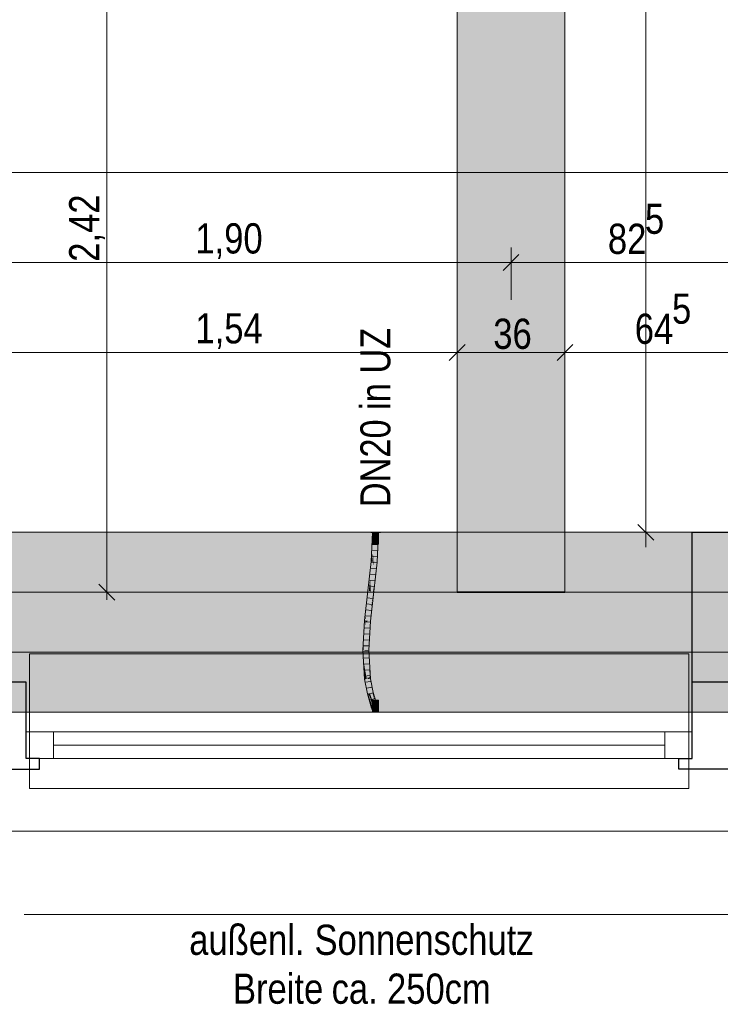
# Model space of a CAD drawing. Extents: x -720 to 300, y 62 to 1107.
# Tile 36 of 117: x -50 to -3, y 189 to 255. Entities that reach past the tile are written whole.
import ezdxf
from ezdxf.lldxf.tags import DXFTag

# ---------------------------------------------------------------- set-up
doc = ezdxf.new("R2010")
doc.units = 0
doc.layers.get('0').update_dxf_attribs({"lineweight": 35})
for name, color, linetype, lineweight, true_color in [('00_Beschriftung UZ', 3, 'Continuous', 13, 0x00ff00), ('30 -33 Aussenwände- 7 Fassade_ Elemente', 7, 'Continuous', 9, 0x00aacc), ('30 -35 Decken- 1 Konstruktion-Träger- Stahlbeton', 7, 'grob-A06G9FGE8I', 13, 0x33aa00), ('70 -72 Beschriftung- 1 Beschriftung allgemein', 7, 'Continuous', 9, 0xff6633), ('70 -76 Bemaßung- 2 Allgemein', 9, 'Continuous', 5, 0x808080), ('E_Leerrohr 20', 7, 'Continuous', 13, 0xcc0099), ('E_Leerrohr 20-Shading', 7, 'Continuous', 13, 0xcc0099)]:
    doc.layers.add(name, color=color, linetype=linetype, lineweight=lineweight, true_color=true_color)
doc.layers.add('70 -71 Achsen- 1 Gebäudeachsen', color=7, linetype='STRICHPUNKT2-A06G9FGD8I', lineweight=18)
doc.layers.add('Detailelementbeschriftung', color=7, linetype='Continuous', lineweight=9)
doc.layers.add('iwb_Schraffur_Unterzug', color=7, linetype='Continuous', lineweight=5, true_color=0xffffcc, plot=False)
doc.styles.get("Standard").update_dxf_attribs({"font": 'ARIALN.TTF'})
tags = doc.linetypes.add('grob-A06G9FGE8I', pattern=[14, 3, -8, 3]).pattern_tags.tags
tags[8:9] = [DXFTag(74, 4), DXFTag(75, 0), DXFTag(340, '0'), DXFTag(46, 0.0), DXFTag(50, 0.0), DXFTag(44, 0.0), DXFTag(45, 0.0)]
tags[6:7] = [DXFTag(74, 4), DXFTag(75, 0), DXFTag(340, '0'), DXFTag(46, 0.0), DXFTag(50, 0.0), DXFTag(44, 0.0), DXFTag(45, 0.0)]
tags[4:5] = [DXFTag(74, 4), DXFTag(75, 0), DXFTag(340, '0'), DXFTag(46, 0.0), DXFTag(50, 0.0), DXFTag(44, 0.0), DXFTag(45, 0.0)]
tags = doc.linetypes.add('STRICHPUNKT2', pattern=[12.7, 6.35, -3.175, 0, -3.175]).pattern_tags.tags
tags[10:11] = [DXFTag(74, 4), DXFTag(75, 0), DXFTag(340, '0'), DXFTag(46, 0.0), DXFTag(50, 0.0), DXFTag(44, 0.0), DXFTag(45, 0.0)]
tags[8:9] = [DXFTag(74, 4), DXFTag(75, 0), DXFTag(340, '0'), DXFTag(46, 0.0), DXFTag(50, 0.0), DXFTag(44, 0.0), DXFTag(45, 0.0)]
tags[6:7] = [DXFTag(74, 4), DXFTag(75, 0), DXFTag(340, '0'), DXFTag(46, 0.0), DXFTag(50, 0.0), DXFTag(44, 0.0), DXFTag(45, 0.0)]
tags[4:5] = [DXFTag(74, 4), DXFTag(75, 0), DXFTag(340, '0'), DXFTag(46, 0.0), DXFTag(50, 0.0), DXFTag(44, 0.0), DXFTag(45, 0.0)]
tags = doc.linetypes.add('STRICHPUNKT2-A06G9FGD8I', pattern=[12.7, 6.35, -3.175, 0, -3.175]).pattern_tags.tags
tags[10:11] = [DXFTag(74, 4), DXFTag(75, 0), DXFTag(340, '0'), DXFTag(46, 0.0), DXFTag(50, 0.0), DXFTag(44, 0.0), DXFTag(45, 0.0)]
tags[8:9] = [DXFTag(74, 4), DXFTag(75, 0), DXFTag(340, '0'), DXFTag(46, 0.0), DXFTag(50, 0.0), DXFTag(44, 0.0), DXFTag(45, 0.0)]
tags[6:7] = [DXFTag(74, 4), DXFTag(75, 0), DXFTag(340, '0'), DXFTag(46, 0.0), DXFTag(50, 0.0), DXFTag(44, 0.0), DXFTag(45, 0.0)]
tags[4:5] = [DXFTag(74, 4), DXFTag(75, 0), DXFTag(340, '0'), DXFTag(46, 0.0), DXFTag(50, 0.0), DXFTag(44, 0.0), DXFTag(45, 0.0)]

# ---------------------------------------------------------------- blocks, each defined once
blk = doc.blocks.new('Shading-A06G9FDX8I', base_point=(-26.323, 209.026))
at = {"layer": 'E_Leerrohr 20-Shading', "color": 213, "true_color": 0xd67fc0}
for points in [[(-26.399, 209.537), (-26.541, 209.647), (-26.541, 208.859)], [(-26.399, 209.537), (-26.402, 209.568), (-26.541, 209.647), (-26.421, 209.647)], [(-26.541, 208.859), (-26.354, 209.095), (-26.399, 209.537)], [(-26.402, 209.568), (-26.41, 209.647), (-26.421, 209.647)], [(-26.395, 209.558), (-26.402, 209.647), (-26.399, 209.537), (-26.41, 209.647)], [(-26.392, 209.647), (-26.402, 209.647), (-26.388, 209.59), (-26.395, 209.558)], [(-26.354, 209.095), (-26.395, 209.558), (-26.399, 209.537)], [(-26.353, 209.08), (-26.388, 209.59), (-26.395, 209.558)], [(-26.388, 209.59), (-26.376, 209.647), (-26.392, 209.647)], [(-26.376, 209.647), (-26.388, 209.59), (-26.344, 208.967)], [(-26.348, 209.022), (-26.388, 209.59), (-26.353, 209.08)], [(-26.342, 208.912), (-26.354, 209.647), (-26.376, 209.647)], [(-26.341, 208.859), (-26.341, 209.647), (-26.354, 209.647)], [(-26.309, 209.647), (-26.341, 209.647), (-26.341, 208.859)], [(-26.257, 209.647), (-26.309, 209.647), (-26.339, 208.913)], [(-26.323, 209.026), (-26.257, 209.647), (-26.332, 208.969)], [(-26.257, 209.647), (-26.323, 209.026), (-26.221, 209.647)], [(-26.221, 209.647), (-26.322, 209.03), (-26.198, 209.647)], [(-26.197, 209.647), (-26.198, 209.647), (-26.281, 209.22), (-26.306, 209.111)], [(-26.183, 209.647), (-26.197, 209.647), (-26.281, 209.22)], [(-26.199, 209.457), (-26.207, 209.54), (-26.248, 209.298), (-26.256, 209.327)], [(-26.183, 209.647), (-26.207, 209.54), (-26.141, 209.647), (-26.199, 209.457)], [(-26.141, 209.647), (-26.199, 209.457), (-26.198, 209.45)], [(-26.141, 209.647), (-26.198, 209.45), (-26.141, 208.859)], [(-26.541, 208.859), (-26.342, 208.912), (-26.354, 209.095), (-26.353, 209.08)], [(-26.342, 208.912), (-26.541, 208.859), (-26.341, 208.859)], [(-26.344, 208.967), (-26.348, 209.022), (-26.342, 208.912), (-26.353, 209.08)], [(-26.141, 208.859), (-26.323, 209.026), (-26.341, 208.859)], [(-26.339, 208.913), (-26.341, 208.859), (-26.332, 208.969), (-26.323, 209.026)], [(-26.276, 209.207), (-26.306, 209.111), (-26.273, 209.201), (-26.323, 209.026)], [(-26.273, 209.201), (-26.323, 209.026), (-26.272, 209.2)], [(-26.194, 209.065), (-26.224, 209.121), (-26.323, 209.026), (-26.272, 209.2)], [(-26.323, 209.026), (-26.306, 209.111), (-26.322, 209.03)], [(-26.194, 209.065), (-26.323, 209.026), (-26.167, 209.003)], [(-26.323, 209.026), (-26.141, 208.859), (-26.167, 209.003), (-26.148, 208.934)], [(-26.282, 209.216), (-26.306, 209.111), (-26.276, 209.207)], [(-26.274, 209.214), (-26.28, 209.225), (-26.276, 209.207), (-26.282, 209.216)], [(-26.267, 209.238), (-26.273, 209.253), (-26.274, 209.214), (-26.28, 209.225)], [(-26.271, 209.208), (-26.274, 209.214), (-26.273, 209.201), (-26.276, 209.207)], [(-26.267, 209.238), (-26.274, 209.214), (-26.264, 209.231), (-26.271, 209.208)], [(-26.248, 209.298), (-26.256, 209.327), (-26.267, 209.238), (-26.273, 209.253)], [(-26.27, 209.207), (-26.271, 209.208), (-26.272, 209.2), (-26.273, 209.201)], [(-26.224, 209.121), (-26.27, 209.207), (-26.272, 209.2)], [(-26.263, 209.229), (-26.264, 209.231), (-26.27, 209.207), (-26.271, 209.208)], [(-26.263, 209.229), (-26.27, 209.207), (-26.194, 209.065)], [(-26.264, 209.231), (-26.247, 209.292), (-26.267, 209.238), (-26.248, 209.298)], [(-26.246, 209.288), (-26.247, 209.292), (-26.263, 209.229), (-26.264, 209.231)], [(-26.167, 209.003), (-26.246, 209.288), (-26.263, 209.229)], [(-26.247, 209.292), (-26.199, 209.457), (-26.248, 209.298)], [(-26.198, 209.45), (-26.199, 209.457), (-26.246, 209.288), (-26.247, 209.292)], [(-26.148, 208.934), (-26.198, 209.45), (-26.246, 209.288)], [(-26.148, 208.934), (-26.198, 209.45), (-26.148, 208.934)], [(-26.141, 208.859), (-26.148, 208.934), (-26.141, 208.859), (-26.148, 208.934)], [(-26.449, 208.859), (-26.671, 208.859), (-26.448, 208.847), (-26.671, 208.847)], [(-26.433, 208.847), (-26.433, 208.859), (-26.448, 208.847), (-26.449, 208.859)], [(-26.341, 208.847), (-26.341, 208.859), (-26.433, 208.847), (-26.433, 208.859)], [(-26.119, 208.859), (-26.341, 208.859), (-26.119, 208.847), (-26.341, 208.847)], [(-26.011, 208.847), (-26.011, 208.859), (-26.119, 208.847), (-26.119, 208.859)]]:
    blk.add_solid(points, dxfattribs=at)
blk = doc.blocks.new('Shading-A06G9FDZ8I', base_point=(-26.344, 208.912))
at = {"layer": 'E_Leerrohr 20-Shading', "color": 223, "true_color": 0xc57fb4}
for points in [[(-26.605, 219.033), (-26.546, 220.739), (-26.617, 218.894), (-26.639, 218.896)], [(-26.571, 219.431), (-26.546, 220.739), (-26.605, 219.033)], [(-26.546, 220.739), (-26.571, 219.431), (-26.482, 220.835), (-26.529, 219.907)], [(-26.546, 220.739), (-26.482, 220.835), (-26.541, 220.835)], [(-26.241, 218.863), (-26.141, 220.835), (-26.299, 218.868), (-26.282, 219.201)], [(-26.141, 220.835), (-26.199, 220.835), (-26.282, 219.201)], [(-26.61, 218.894), (-26.581, 218.891), (-26.605, 219.033), (-26.571, 219.431)], [(-26.571, 219.431), (-26.581, 218.891), (-26.529, 219.907)], [(-26.61, 218.894), (-26.605, 219.033), (-26.617, 218.894)], [(-27.18, 212.713), (-27.119, 212.115), (-27.197, 212.988), (-27.116, 212.099)], [(-27.093, 211.967), (-27.18, 212.988), (-27.116, 212.099), (-27.197, 212.988)], [(-27.071, 211.845), (-27.18, 212.988), (-27.093, 211.967)], [(-27.066, 211.789), (-27.121, 212.705), (-27.18, 212.988), (-27.146, 212.988)], [(-27.121, 212.705), (-27.138, 212.988), (-27.146, 212.988)], [(-26.854, 212.96), (-26.797, 212.988), (-26.855, 212.988)], [(-26.855, 212.988), (-26.855, 212.988), (-26.854, 212.96)], [(-26.854, 212.96), (-26.764, 211.989), (-26.797, 212.988), (-26.783, 212.759)], [(-26.764, 211.989), (-26.854, 212.96), (-26.745, 211.166)], [(-27.18, 212.713), (-27.154, 212.285), (-27.113, 212.056)], [(-27.154, 212.285), (-27.107, 211.993), (-27.113, 212.056)], [(-27.107, 211.993), (-27.154, 212.285), (-27.064, 211.529), (-27.128, 211.847)], [(-26.783, 212.759), (-26.764, 211.989), (-26.728, 211.851), (-26.724, 211.549)], [(-27.064, 211.529), (-27.128, 211.847), (-27.025, 211.099), (-27.082, 211.091)], [(-27.119, 212.115), (-27.107, 211.993), (-27.116, 212.099)], [(-27.036, 211.308), (-27.093, 211.967), (-27.107, 211.993), (-27.116, 212.099)], [(-27.053, 211.474), (-27.107, 211.993), (-27.064, 211.529)], [(-27.066, 211.789), (-27.071, 211.845), (-27.036, 211.308), (-27.093, 211.967)], [(-27.024, 211.1), (-27.036, 211.308), (-27.064, 211.529), (-27.053, 211.474)], [(-27.024, 211.1), (-27.064, 211.529), (-27.025, 211.099)], [(-26.764, 211.989), (-26.75, 211.397), (-26.724, 211.549), (-26.743, 211.193)], [(-26.724, 211.549), (-26.743, 211.193), (-26.718, 211.077), (-26.739, 211.075)], [(-26.728, 211.851), (-26.724, 211.549), (-26.699, 211.378), (-26.699, 211.274)], [(-26.724, 211.549), (-26.718, 211.077), (-26.699, 211.274), (-26.698, 211.079)], [(-27.082, 211.091), (-27.079, 211.04), (-27.025, 211.099), (-27.021, 211.046)], [(-27.021, 211.046), (-27.079, 211.04), (-26.837, 210.077), (-26.894, 210.063)], [(-27.021, 211.046), (-27.024, 211.1), (-27.025, 211.099)], [(-26.75, 211.397), (-26.745, 211.166), (-26.743, 211.193)], [(-26.743, 211.193), (-26.745, 211.166), (-26.739, 211.075)], [(-26.562, 210.145), (-26.552, 210.147), (-26.718, 211.077), (-26.698, 211.079)], [(-26.699, 211.378), (-26.699, 211.274), (-26.687, 211.185), (-26.691, 211.185)], [(-26.699, 211.274), (-26.698, 211.183), (-26.691, 211.185)], [(-26.698, 211.183), (-26.698, 211.079), (-26.691, 211.185), (-26.681, 211.081)], [(-26.552, 210.147), (-26.505, 210.158), (-26.698, 211.079), (-26.681, 211.081)], [(-26.691, 211.185), (-26.681, 211.081), (-26.687, 211.185)], [(-26.752, 209.795), (-26.837, 210.077), (-26.806, 209.772), (-26.894, 210.063)], [(-26.553, 209.132), (-26.752, 209.795), (-26.609, 209.115), (-26.806, 209.772)], [(-26.412, 209.663), (-26.552, 210.147), (-26.399, 209.603), (-26.562, 210.145)], [(-26.515, 210.156), (-26.552, 210.147), (-26.412, 209.663)], [(-26.284, 209.219), (-26.226, 209.231), (-26.515, 210.156), (-26.505, 210.158)], [(-26.284, 209.219), (-26.515, 210.156), (-26.412, 209.663)], [(-26.284, 209.219), (-26.412, 209.663), (-26.399, 209.603)], [(-26.553, 209.132), (-26.609, 209.115), (-26.541, 209.099), (-26.597, 209.079)], [(-26.485, 208.897), (-26.543, 208.89), (-26.482, 208.859), (-26.541, 208.859)], [(-26.226, 209.231), (-26.284, 209.219), (-26.282, 209.214)], [(-26.226, 209.231), (-26.282, 209.214), (-26.22, 209.215), (-26.275, 209.195)], [(-26.145, 208.934), (-26.203, 208.928), (-26.141, 208.859), (-26.199, 208.859)]]:
    blk.add_solid(points, dxfattribs=at)
at = {"layer": 'E_Leerrohr 20-Shading', "color": 231, "true_color": 0xe17fc9}
for points in [[(-26.44, 218.88), (-26.341, 220.835), (-26.529, 219.907), (-26.482, 220.835)], [(-26.199, 220.835), (-26.341, 220.835), (-26.299, 218.868), (-26.44, 218.88)], [(-26.493, 218.884), (-26.513, 219.44), (-26.581, 218.891)], [(-26.44, 218.88), (-26.529, 219.907), (-26.493, 218.884)], [(-26.712, 217.718), (-26.493, 218.884), (-26.581, 218.891)], [(-26.712, 217.718), (-26.66, 216.911), (-26.493, 218.884), (-26.471, 218.605)], [(-26.299, 218.868), (-26.44, 218.88), (-26.52, 216.895), (-26.66, 216.911)], [(-26.471, 218.605), (-26.44, 218.88), (-26.493, 218.884)], [(-26.712, 217.718), (-26.801, 216.927), (-26.734, 216.92)], [(-26.66, 216.911), (-26.712, 217.718), (-26.734, 216.92)], [(-27, 214.953), (-26.885, 214.943), (-26.992, 215.248), (-26.801, 216.927)], [(-26.801, 216.927), (-26.885, 214.943), (-26.734, 216.92), (-26.742, 216.604)], [(-26.758, 216.057), (-26.66, 216.911), (-26.734, 216.92)], [(-26.616, 216.052), (-26.52, 216.895), (-26.758, 216.057), (-26.66, 216.911)], [(-26.885, 214.943), (-26.758, 216.057), (-26.742, 216.604)], [(-26.744, 214.931), (-26.616, 216.052), (-26.885, 214.943), (-26.758, 216.057)], [(-27.065, 214.27), (-26.997, 212.988), (-27.025, 214.955), (-27, 214.953)], [(-27.025, 214.955), (-27, 214.953), (-26.992, 215.248)], [(-27, 214.953), (-27, 214.876), (-26.885, 214.943), (-26.889, 214.867)], [(-27, 214.876), (-26.997, 212.988), (-26.889, 214.867)], [(-26.744, 214.931), (-26.885, 214.943), (-26.855, 212.988), (-26.997, 212.988)], [(-27.065, 214.27), (-27.138, 212.988), (-26.999, 212.988)], [(-26.997, 212.988), (-27.065, 214.27), (-26.999, 212.988)], [(-26.939, 211.501), (-27.138, 212.988), (-27.121, 212.705)], [(-27.138, 212.988), (-26.994, 212.943), (-26.999, 212.988)], [(-27.138, 212.988), (-26.939, 211.501), (-26.994, 212.943), (-26.885, 211.144)], [(-26.994, 212.943), (-26.997, 212.988), (-26.999, 212.988)], [(-26.854, 212.96), (-26.855, 212.988), (-26.994, 212.943), (-26.997, 212.988)], [(-26.745, 211.166), (-26.854, 212.96), (-26.885, 211.144), (-26.994, 212.943)], [(-27.121, 212.705), (-26.88, 211.06), (-26.939, 211.501)], [(-27.121, 212.705), (-27.066, 211.789), (-26.88, 211.06), (-26.933, 211.055)], [(-26.933, 211.055), (-27.066, 211.789), (-26.983, 211.05), (-27.036, 211.308)], [(-26.983, 211.05), (-27.036, 211.308), (-27.009, 211.047), (-27.024, 211.1)], [(-27.024, 211.1), (-27.021, 211.046), (-27.009, 211.047)], [(-27.009, 211.047), (-27.021, 211.046), (-26.763, 210.095), (-26.837, 210.077)], [(-26.725, 210.105), (-26.983, 211.05), (-26.763, 210.095), (-27.009, 211.047)], [(-26.7, 210.111), (-26.933, 211.055), (-26.725, 210.105), (-26.983, 211.05)], [(-26.916, 211.35), (-26.939, 211.501), (-26.88, 211.06)], [(-26.699, 210.111), (-26.88, 211.06), (-26.7, 210.111), (-26.933, 211.055)], [(-26.885, 211.144), (-26.916, 211.35), (-26.88, 211.06)], [(-26.88, 211.06), (-26.739, 211.075), (-26.885, 211.144), (-26.745, 211.166)], [(-26.739, 211.075), (-26.88, 211.06), (-26.562, 210.145), (-26.699, 210.111)], [(-26.763, 210.095), (-26.837, 210.077), (-26.678, 209.735)], [(-26.537, 209.137), (-26.678, 209.735), (-26.752, 209.795), (-26.837, 210.077)], [(-26.597, 209.717), (-26.725, 210.105), (-26.678, 209.735), (-26.763, 210.095)], [(-26.537, 209.137), (-26.752, 209.795), (-26.548, 209.134)], [(-26.752, 209.795), (-26.553, 209.132), (-26.548, 209.134)], [(-26.418, 209.174), (-26.699, 210.111), (-26.725, 210.105)], [(-26.399, 209.603), (-26.562, 210.145), (-26.418, 209.173), (-26.699, 210.111)], [(-26.567, 209.495), (-26.678, 209.735), (-26.519, 209.143), (-26.537, 209.137)], [(-26.597, 209.717), (-26.678, 209.735), (-26.567, 209.495)], [(-26.567, 209.495), (-26.491, 209.33), (-26.597, 209.717), (-26.491, 209.396)], [(-26.399, 209.603), (-26.418, 209.173), (-26.364, 209.19)], [(-26.282, 209.214), (-26.399, 209.603), (-26.364, 209.19)], [(-26.519, 209.143), (-26.488, 209.152), (-26.567, 209.495), (-26.491, 209.33)], [(-26.548, 209.134), (-26.553, 209.132), (-26.538, 209.101), (-26.541, 209.099)], [(-26.53, 209.104), (-26.537, 209.137), (-26.538, 209.101), (-26.548, 209.134)], [(-26.538, 209.101), (-26.541, 209.099), (-26.531, 209.076), (-26.533, 209.075)], [(-26.524, 209.078), (-26.53, 209.104), (-26.531, 209.076), (-26.538, 209.101)], [(-26.514, 209.109), (-26.519, 209.143), (-26.53, 209.104), (-26.537, 209.137)], [(-26.531, 209.076), (-26.533, 209.075), (-26.516, 209.026)], [(-26.513, 209.027), (-26.524, 209.078), (-26.516, 209.026), (-26.531, 209.076)], [(-26.511, 209.082), (-26.514, 209.109), (-26.524, 209.078), (-26.53, 209.104)], [(-26.504, 209.03), (-26.511, 209.082), (-26.513, 209.027), (-26.524, 209.078)], [(-26.488, 209.119), (-26.488, 209.152), (-26.514, 209.109), (-26.519, 209.143)], [(-26.513, 209.027), (-26.516, 209.026), (-26.502, 208.98)], [(-26.488, 209.09), (-26.488, 209.119), (-26.511, 209.082), (-26.514, 209.109)], [(-26.498, 208.981), (-26.504, 209.03), (-26.502, 208.98), (-26.513, 209.027)], [(-26.488, 209.035), (-26.488, 209.09), (-26.504, 209.03), (-26.511, 209.082)], [(-26.487, 208.984), (-26.488, 209.035), (-26.498, 208.981), (-26.504, 209.03)], [(-26.498, 208.981), (-26.502, 208.98), (-26.491, 208.937)], [(-26.486, 208.938), (-26.487, 208.984), (-26.491, 208.937), (-26.498, 208.981)], [(-26.491, 209.396), (-26.491, 209.33), (-26.473, 209.34), (-26.479, 209.306)], [(-26.491, 209.33), (-26.49, 209.255), (-26.479, 209.306)], [(-26.486, 208.938), (-26.491, 208.937), (-26.485, 208.897)], [(-26.49, 209.255), (-26.488, 209.152), (-26.479, 209.306), (-26.418, 209.173)], [(-26.408, 209.147), (-26.418, 209.173), (-26.488, 209.119), (-26.488, 209.152)], [(-26.399, 209.122), (-26.408, 209.147), (-26.488, 209.09), (-26.488, 209.119)], [(-26.381, 209.07), (-26.399, 209.122), (-26.488, 209.035), (-26.488, 209.09)], [(-26.365, 209.018), (-26.381, 209.07), (-26.487, 208.984), (-26.488, 209.035)], [(-26.352, 208.965), (-26.365, 209.018), (-26.486, 208.938), (-26.487, 208.984)], [(-26.344, 208.912), (-26.352, 208.965), (-26.485, 208.897), (-26.486, 208.938)], [(-26.344, 208.912), (-26.485, 208.897), (-26.341, 208.859), (-26.482, 208.859)], [(-26.479, 209.306), (-26.418, 209.173), (-26.473, 209.34), (-26.418, 209.174)], [(-26.282, 209.214), (-26.418, 209.173), (-26.275, 209.195), (-26.408, 209.147)], [(-26.275, 209.195), (-26.408, 209.147), (-26.266, 209.168), (-26.399, 209.122)], [(-26.266, 209.168), (-26.399, 209.122), (-26.247, 209.113), (-26.381, 209.07)], [(-26.247, 209.113), (-26.381, 209.07), (-26.229, 209.055), (-26.365, 209.018)], [(-26.229, 209.055), (-26.365, 209.018), (-26.214, 208.993), (-26.352, 208.965)], [(-26.214, 208.993), (-26.352, 208.965), (-26.203, 208.928), (-26.344, 208.912)], [(-26.203, 208.928), (-26.344, 208.912), (-26.199, 208.859), (-26.341, 208.859)]]:
    blk.add_solid(points, dxfattribs=at)
at = {"layer": 'E_Leerrohr 20-Shading', "color": 223, "true_color": 0xc67fb4}
for points in [[(-26.656, 218.692), (-26.801, 216.927), (-26.61, 218.894), (-26.712, 217.718)], [(-26.712, 217.718), (-26.581, 218.891), (-26.61, 218.894)], [(-26.656, 218.692), (-26.639, 218.896), (-26.671, 218.615)], [(-26.639, 218.896), (-26.656, 218.692), (-26.617, 218.894)], [(-26.656, 218.692), (-26.61, 218.894), (-26.617, 218.894)], [(-26.458, 217.231), (-26.299, 218.868), (-26.399, 217.971)], [(-26.458, 217.231), (-26.37, 217.706), (-26.299, 218.868), (-26.241, 218.863)], [(-26.79, 217.55), (-26.843, 216.932), (-26.656, 218.692), (-26.801, 216.927)], [(-26.79, 217.55), (-26.656, 218.692), (-26.671, 218.615)], [(-26.859, 216.934), (-26.843, 216.932), (-26.79, 217.55)], [(-26.52, 216.895), (-26.458, 217.231), (-26.399, 217.971)], [(-26.485, 216.891), (-26.461, 216.889), (-26.478, 216.971), (-26.37, 217.706)], [(-26.478, 216.971), (-26.37, 217.706), (-26.458, 217.231)], [(-26.843, 216.932), (-26.975, 215.915), (-26.992, 215.248), (-26.992, 215.247)], [(-26.99, 215.276), (-26.992, 215.248), (-26.801, 216.927)], [(-26.843, 216.932), (-26.99, 215.276), (-26.801, 216.927)], [(-26.859, 216.934), (-26.974, 215.92), (-26.843, 216.932), (-26.975, 215.915)], [(-26.65, 215.236), (-26.485, 216.891), (-26.663, 215.148), (-26.563, 216.387)], [(-26.485, 216.891), (-26.65, 215.236), (-26.541, 216.193)], [(-26.49, 216.892), (-26.52, 216.895), (-26.616, 216.052)], [(-26.49, 216.892), (-26.561, 216.418), (-26.485, 216.891), (-26.563, 216.387)], [(-26.541, 216.193), (-26.461, 216.889), (-26.485, 216.891)], [(-26.49, 216.892), (-26.478, 216.971), (-26.52, 216.895), (-26.458, 217.231)], [(-26.49, 216.892), (-26.485, 216.891), (-26.478, 216.971)], [(-26.663, 215.148), (-26.569, 216.321), (-26.677, 215.053), (-26.629, 215.846)], [(-26.569, 216.321), (-26.563, 216.387), (-26.629, 215.846), (-26.616, 216.052)], [(-26.561, 216.418), (-26.616, 216.052), (-26.563, 216.387)], [(-26.979, 215.881), (-27.084, 214.96), (-27.047, 214.957)], [(-27.025, 214.955), (-26.979, 215.881), (-27.047, 214.957)], [(-26.975, 215.915), (-26.979, 215.881), (-26.992, 215.247), (-27.025, 214.955)], [(-26.974, 215.92), (-26.979, 215.881), (-26.975, 215.915)], [(-26.616, 216.052), (-26.744, 214.931), (-26.629, 215.846)], [(-26.744, 214.931), (-26.696, 214.927), (-26.629, 215.846), (-26.677, 215.053)], [(-27.146, 212.988), (-27.138, 212.988), (-27.129, 214.174), (-27.084, 214.96)], [(-27.138, 212.988), (-27.065, 214.27), (-27.084, 214.96), (-27.047, 214.957)], [(-27.065, 214.27), (-27.025, 214.955), (-27.047, 214.957)], [(-26.855, 212.988), (-26.696, 214.927), (-26.744, 214.931)], [(-26.855, 212.988), (-26.722, 214.287), (-26.696, 214.927), (-26.685, 214.926)], [(-26.696, 214.927), (-26.685, 214.926), (-26.677, 215.053)], [(-26.677, 215.053), (-26.685, 214.926), (-26.65, 215.236)], [(-27.141, 213.294), (-27.129, 214.174), (-27.162, 213.602)], [(-26.797, 212.988), (-26.722, 214.287), (-26.855, 212.988)], [(-26.722, 214.287), (-26.855, 212.988), (-26.855, 212.988)], [(-27.146, 212.988), (-27.141, 213.294), (-27.178, 213.321), (-27.162, 213.602)], [(-27.178, 213.321), (-27.197, 212.988), (-27.18, 212.988)], [(-27.146, 212.988), (-27.178, 213.321), (-27.18, 212.988)], [(-26.541, 209.099), (-26.597, 209.079), (-26.533, 209.075), (-26.588, 209.055)], [(-26.533, 209.075), (-26.588, 209.055), (-26.516, 209.026), (-26.571, 209.008)], [(-26.516, 209.026), (-26.571, 209.008), (-26.502, 208.98), (-26.558, 208.965)], [(-26.502, 208.98), (-26.558, 208.965), (-26.491, 208.937), (-26.548, 208.925)], [(-26.491, 208.937), (-26.548, 208.925), (-26.485, 208.897), (-26.543, 208.89)], [(-26.22, 209.215), (-26.275, 209.195), (-26.21, 209.188), (-26.266, 209.168)], [(-26.21, 209.188), (-26.266, 209.168), (-26.191, 209.132), (-26.247, 209.113)], [(-26.191, 209.132), (-26.247, 209.113), (-26.172, 209.071), (-26.229, 209.055)], [(-26.172, 209.071), (-26.229, 209.055), (-26.156, 209.005), (-26.214, 208.993)], [(-26.156, 209.005), (-26.214, 208.993), (-26.145, 208.934), (-26.203, 208.928)]]:
    blk.add_solid(points, dxfattribs=at)
blk = doc.blocks.new('Shading-A06G9FFP8I', base_point=(-26.541, 220.655))
at = {"layer": 'E_Leerrohr 20-Shading', "color": 213, "true_color": 0xd67fc0}
for points in [[(-26.671, 220.847), (-26.671, 220.835), (-26.636, 220.847), (-26.636, 220.835)], [(-26.433, 220.847), (-26.636, 220.847), (-26.433, 220.835), (-26.636, 220.835)], [(-26.341, 220.835), (-26.541, 220.835), (-26.352, 220.09)], [(-26.352, 220.09), (-26.541, 220.835), (-26.53, 220.047), (-26.541, 220.655)], [(-26.398, 220.835), (-26.398, 220.847), (-26.433, 220.835), (-26.433, 220.847)], [(-26.395, 220.847), (-26.398, 220.847), (-26.396, 220.835), (-26.398, 220.835)], [(-26.396, 220.835), (-26.341, 220.835), (-26.395, 220.847), (-26.341, 220.847)], [(-26.341, 220.835), (-26.352, 220.09), (-26.341, 220.047)], [(-26.341, 220.847), (-26.341, 220.835), (-26.21, 220.847), (-26.209, 220.835)], [(-26.341, 220.835), (-26.313, 220.047), (-26.141, 220.835), (-26.141, 220.047)], [(-26.341, 220.835), (-26.341, 220.047), (-26.313, 220.047)], [(-26.21, 220.847), (-26.209, 220.835), (-26.204, 220.847), (-26.203, 220.835)], [(-26.204, 220.847), (-26.203, 220.835), (-26.119, 220.847), (-26.119, 220.835)], [(-26.119, 220.835), (-26.011, 220.835), (-26.119, 220.847), (-26.011, 220.847)], [(-26.541, 220.655), (-26.541, 220.047), (-26.53, 220.047)], [(-26.352, 220.09), (-26.53, 220.047), (-26.353, 220.047)], [(-26.341, 220.047), (-26.352, 220.09), (-26.353, 220.047)]]:
    blk.add_solid(points, dxfattribs=at)
blk = doc.blocks.new('Referenz-A06G9FGF8I')
at = {"layer": '00_Beschriftung UZ', "color": 0, "linetype": 'Continuous', "lineweight": 5, "ltscale": 0.13}
blk.add_line((-0.806, 220.847), (-682.312, 220.847), dxfattribs=at)
at = {"layer": '30 -33 Aussenwände- 7 Fassade_ Elemente', "color": 0, "linetype": 'Continuous', "ltscale": 0.13}
for p, q in [((-2.806, 220.847), (-145.806, 220.847)), ((-49.673, 205.747), (-49.673, 207.547)), ((-49.673, 207.547), (-5.206, 207.547)), ((-5.206, 207.547), (-5.206, 205.747)), ((-5.206, 205.747), (-49.673, 205.747)), ((-148.906, 200.907), (0.294, 200.907))]:
    blk.add_line(p, q, dxfattribs=at)
at = {"layer": '30 -33 Aussenwände- 7 Fassade_ Elemente', "color": 0, "linetype": 'Continuous', "lineweight": -2, "ltscale": 0.25}
for p, q in [((-5.206, 220.847), (-2.806, 220.847)), ((-5.206, 210.847), (-5.206, 220.847)), ((-49.673, 210.847), (-52.073, 210.847)), ((-49.673, 205.747), (-49.673, 210.847)), ((-5.206, 205.747), (-5.206, 210.847)), ((-2.806, 210.847), (-5.206, 210.847)), ((-48.773, 205.747), (-49.673, 205.747)), ((-48.773, 205.047), (-48.773, 205.747)), ((-6.106, 205.747), (-5.206, 205.747)), ((-6.106, 205.047), (-6.106, 205.747)), ((-52.973, 205.047), (-48.773, 205.047)), ((-2.806, 205.047), (-6.106, 205.047))]:
    blk.add_line(p, q, dxfattribs=at)
at = {"layer": '30 -33 Aussenwände- 7 Fassade_ Elemente', "color": 0}
for p, q in [((-5.439, 212.747), (-49.439, 212.747)), ((-49.439, 212.747), (-49.439, 207.547)), ((-5.439, 207.547), (-5.439, 212.747)), ((-49.439, 207.547), (-49.439, 205.747)), ((-47.839, 207.547), (-49.439, 207.547)), ((-47.839, 207.547), (-7.039, 207.547)), ((-47.839, 205.747), (-47.839, 207.547)), ((-7.039, 207.547), (-5.439, 207.547)), ((-7.039, 207.547), (-7.039, 205.747)), ((-5.439, 207.547), (-5.439, 205.747)), ((-47.839, 206.647), (-7.039, 206.647)), ((-49.439, 205.747), (-47.839, 205.747)), ((-49.439, 203.747), (-49.439, 205.747)), ((-7.039, 205.747), (-47.839, 205.747)), ((-5.439, 205.747), (-7.039, 205.747)), ((-5.439, 205.747), (-5.439, 203.747)), ((-5.439, 203.747), (-49.439, 203.747))]:
    blk.add_line(p, q, dxfattribs=at)
at = {"layer": '30 -33 Aussenwände- 7 Fassade_ Elemente', "color": 0, "linetype": 'Continuous', "lineweight": 18, "ltscale": 0.18}
for p, q in [((-49.673, 205.747), (-49.673, 207.547)), ((-49.673, 207.547), (-47.839, 207.547)), ((-47.839, 207.547), (-47.839, 205.747)), ((-7.039, 207.547), (-5.206, 207.547)), ((-7.039, 205.747), (-7.039, 207.547)), ((-5.206, 207.547), (-5.206, 205.747)), ((-7.039, 206.647), (-47.839, 206.647)), ((-47.839, 205.747), (-49.673, 205.747)), ((-5.206, 205.747), (-7.039, 205.747))]:
    blk.add_line(p, q, dxfattribs=at)
at = {"layer": '30 -35 Decken- 1 Konstruktion-Träger- Stahlbeton', "color": 0}
for p, q in [((-20.906, 216.847), (-20.906, 763.847)), ((-13.706, 216.847), (-13.706, 763.847)), ((5.694, 216.847), (-682.312, 216.847)), ((5.694, 208.847), (-682.312, 208.847))]:
    blk.add_line(p, q, dxfattribs=at)
at = {"layer": '30 -35 Decken- 1 Konstruktion-Träger- Stahlbeton', "color": 0, "linetype": 'Continuous', "lineweight": 35, "ltscale": 0.35}
blk.add_line((-20.906, 216.847), (-13.706, 216.847), dxfattribs=at)
at = {"layer": '70 -71 Achsen- 1 Gebäudeachsen', "color": 0, "linetype": 'STRICHPUNKT2-A06G9FGD8I', "ltscale": 0.18}
blk.add_line((-682.312, 212.847), (77.244, 212.847), dxfattribs=at)
at = {"layer": '70 -72 Beschriftung- 1 Beschriftung allgemein', "color": 0, "linetype": 'Continuous', "ltscale": 0.13}
blk.add_line((-2.806, 195.349), (-49.806, 195.349), dxfattribs=at)
at = {"layer": '70 -76 Bemaßung- 2 Allgemein', "color": 0, "linetype": 'Continuous', "ltscale": 0.13}
for p, q in [((-8.306, 221.907), (-8.306, 372.786)), ((-44.286, 217.907), (-44.286, 264.186)), ((-1.866, 244.847), (-682.312, 244.847)), ((-17.306, 236.347), (-17.306, 239.847)), ((-17.306, 236.347), (-17.306, 239.847)), ((-18.366, 238.847), (-54.246, 238.847)), ((-16.306, 238.847), (-18.366, 238.847)), ((-18.306, 238.847), (-16.246, 238.847)), ((-1.866, 238.847), (-16.246, 238.847)), ((-20.906, 230.347), (-20.906, 233.847)), ((-20.906, 230.347), (-20.906, 233.847)), ((-13.706, 230.347), (-13.706, 233.847)), ((-13.706, 230.347), (-13.706, 233.847)), ((-21.966, 232.847), (-50.646, 232.847)), ((-19.906, 232.847), (-21.966, 232.847)), ((-21.906, 232.847), (-19.846, 232.847)), ((-14.766, 232.847), (-19.846, 232.847)), ((-12.706, 232.847), (-14.766, 232.847)), ((-14.706, 232.847), (-12.646, 232.847)), ((-1.866, 232.847), (-12.646, 232.847)), ((-8.306, 219.847), (-8.306, 221.907)), ((-5.806, 220.847), (-9.306, 220.847)), ((-44.286, 216.347), (-44.286, 217.907)), ((-43.755, 216.316), (-44.817, 217.377)), ((-44.068, 216.847), (-43.286, 216.847))]:
    blk.add_line(p, q, dxfattribs=at)
at = {"layer": '70 -76 Bemaßung- 2 Allgemein', "color": 0, "linetype": 'Continuous', "lineweight": 20, "ltscale": 0.2}
for p, q in [((-16.775, 239.377), (-17.837, 238.316)), ((-17.837, 238.316), (-16.775, 239.377)), ((-21.437, 232.316), (-20.375, 233.377)), ((-20.375, 233.377), (-21.437, 232.316)), ((-13.175, 233.377), (-14.237, 232.316)), ((-14.237, 232.316), (-13.175, 233.377)), ((-7.775, 220.316), (-8.837, 221.377))]:
    blk.add_line(p, q, dxfattribs=at)
at = {"layer": '70 -72 Beschriftung- 1 Beschriftung allgemein', "color": 0, "linetype": 'Continuous', "ltscale": 0.13, "char_height": 2.01377, "attachment_point": 1}
for s, insert in [('{\\fArial Narrow;außenl.}', (-38.782, 194.671)), ('{\\fArial Narrow;Sonnenschutz}', (-30.422, 194.671)), ('{\\fArial Narrow;Breite}', (-35.864, 191.409)), ('{\\fArial Narrow;250cm}', (-25.583, 191.409)), ('{\\fArial Narrow;ca.}', (-29.278, 191.409))]:
    blk.add_mtext(s, dxfattribs=dict(at, insert=insert))
at = {"layer": '70 -76 Bemaßung- 2 Allgemein', "color": 0, "linetype": 'Continuous', "ltscale": 0.13, "insert": (-46.801, 238.894), "char_height": 2.01377, "attachment_point": 1, "rotation": 90}
blk.add_mtext('{\\fArial Narrow;2,42}', dxfattribs=at)
at = {"layer": '70 -76 Bemaßung- 2 Allgemein', "color": 0, "linetype": 'Continuous', "ltscale": 0.13, "char_height": 2.01377, "attachment_point": 1}
for s, insert in [('{\\fArial Narrow;5}', (-8.366, 242.775)), ('{\\fArial Narrow;1,90}', (-38.374, 241.462)), ('{\\fArial Narrow;82}', (-10.84, 241.432)), ('{\\fArial Narrow;5}', (-6.56, 236.775)), ('{\\fArial Narrow;1,54}', (-38.37, 235.462)), ('{\\fArial Narrow;64}', (-9.046, 235.432)), ('{\\fArial Narrow;36}', (-18.488, 235.098))]:
    blk.add_mtext(s, dxfattribs=dict(at, insert=insert))
blk = doc.blocks.new('Referenz-A06G9FGH8I')
at = {"layer": 'iwb_Schraffur_Unterzug', "linetype": 'Continuous', "ltscale": 0.13}
blk.add_hatch(color=256, dxfattribs=at).paths.add_polyline_path([(-16.906, 216.847), (-20.906, 216.847), (-20.906, 763.847), (-13.706, 763.847), (-13.706, 216.847)])
for points in [[(-682.312, 220.847), (-2.306, 220.847), (-682.312, 218.594)], [(-682.312, 218.594), (-2.306, 220.847), (-2.306, 208.847)], [(-682.312, 218.594), (-2.306, 208.847), (-682.312, 213.352)], [(-682.312, 213.352), (-2.306, 208.847), (-682.312, 208.847)]]:
    blk.add_solid(points, dxfattribs=at)
blk = doc.blocks.new('Enddeckel-A06G9FLV8I')
at = {"color": 0, "linetype": 'ByBlock', "lineweight": -2, "ltscale": 0.13}
for p, q in [((-26.541, 209.647), (-26.541, 208.859)), ((-26.424, 209.647), (-26.541, 209.647)), ((-26.258, 209.647), (-26.424, 209.647)), ((-26.141, 209.647), (-26.258, 209.647)), ((-26.141, 208.859), (-26.141, 209.647)), ((-26.671, 208.859), (-26.671, 208.847)), ((-26.478, 208.859), (-26.671, 208.859)), ((-26.478, 208.847), (-26.671, 208.847)), ((-26.424, 208.859), (-26.541, 208.859)), ((-26.204, 208.859), (-26.478, 208.859)), ((-26.204, 208.847), (-26.478, 208.847)), ((-26.258, 208.859), (-26.424, 208.859)), ((-26.141, 208.859), (-26.258, 208.859)), ((-26.011, 208.859), (-26.204, 208.859)), ((-26.011, 208.847), (-26.204, 208.847)), ((-26.011, 208.847), (-26.011, 208.859))]:
    blk.add_line(p, q, dxfattribs=at)
at = {"color": 0, "linetype": 'STRICHPUNKT2', "lineweight": 5, "ltscale": 0.13}
blk.add_line((-26.341, 208.859), (-26.341, 209.647), dxfattribs=at)
blk = doc.blocks.new('Enddeckel-A06G9FLX8I')
at = {"color": 0, "linetype": 'ByBlock', "lineweight": -2, "ltscale": 0.13}
for p, q in [((-26.671, 220.847), (-26.671, 220.835)), ((-26.671, 220.847), (-26.478, 220.847)), ((-26.671, 220.835), (-26.478, 220.835)), ((-26.541, 220.835), (-26.541, 220.047)), ((-26.541, 220.835), (-26.424, 220.835)), ((-26.478, 220.847), (-26.204, 220.847)), ((-26.478, 220.835), (-26.204, 220.835)), ((-26.424, 220.835), (-26.258, 220.835)), ((-26.258, 220.835), (-26.141, 220.835)), ((-26.204, 220.847), (-26.011, 220.847)), ((-26.204, 220.835), (-26.011, 220.835)), ((-26.141, 220.047), (-26.141, 220.835)), ((-26.011, 220.835), (-26.011, 220.847)), ((-26.541, 220.047), (-26.424, 220.047)), ((-26.424, 220.047), (-26.258, 220.047)), ((-26.258, 220.047), (-26.141, 220.047))]:
    blk.add_line(p, q, dxfattribs=at)
at = {"color": 0, "linetype": 'STRICHPUNKT2', "lineweight": 5, "ltscale": 0.13}
blk.add_line((-26.341, 220.835), (-26.341, 220.047), dxfattribs=at)
blk = doc.blocks.new('Einzeiliger Text-A06G9FLZ8I')
at = {"color": 0, "lineweight": -2, "insert": (-27.36, 222.523), "char_height": 2, "attachment_point": 1, "rotation": 90}
blk.add_mtext('{\\fArial Narrow;DN20 in UZ}', dxfattribs=at)
blk = doc.blocks.new('Flexrohr-A06G9FM18I')
at = {"color": 0, "linetype": 'ByBlock', "lineweight": -2, "ltscale": 0.13}
for p, q in [((-26.541, 220.835), (-26.639, 218.896)), ((-26.541, 220.835), (-26.141, 220.835)), ((-26.141, 220.835), (-26.241, 218.863)), ((-26.569, 220.042), (-26.193, 220.029)), ((-26.549, 220.438), (-26.173, 220.432)), ((-26.589, 219.645), (-26.214, 219.627)), ((-26.639, 218.896), (-26.859, 216.934)), ((-26.632, 218.853), (-26.257, 218.822)), ((-26.61, 219.249), (-26.234, 219.224)), ((-26.241, 218.863), (-26.461, 216.889)), ((-26.677, 218.456), (-26.302, 218.423)), ((-26.765, 217.664), (-26.391, 217.626)), ((-26.721, 218.06), (-26.347, 218.025)), ((-26.859, 216.934), (-27.084, 214.96)), ((-26.854, 216.871), (-26.48, 216.829)), ((-26.81, 217.267), (-26.436, 217.227)), ((-26.461, 216.889), (-26.685, 214.926)), ((-26.899, 216.472), (-26.526, 216.432)), ((-26.99, 215.675), (-26.616, 215.64)), ((-26.945, 216.074), (-26.571, 216.036)), ((-27.084, 214.96), (-27.197, 212.988)), ((-27.077, 214.878), (-26.702, 214.847)), ((-27.036, 215.277), (-26.661, 215.243)), ((-26.685, 214.926), (-26.797, 212.988)), ((-27.1, 214.475), (-26.725, 214.451)), ((-27.146, 213.67), (-26.77, 213.659)), ((-27.123, 214.072), (-26.747, 214.055)), ((-27.197, 212.988), (-27.079, 211.04)), ((-27.177, 212.864), (-26.801, 212.867)), ((-27.169, 213.267), (-26.793, 213.263)), ((-26.797, 212.988), (-26.681, 211.081)), ((-27.153, 212.461), (-26.777, 212.472)), ((-27.129, 212.058), (-26.753, 212.076)), ((-27.104, 211.654), (-26.729, 211.681)), ((-27.08, 211.251), (-26.705, 211.286)), ((-27.079, 211.04), (-26.894, 210.063)), ((-27.031, 210.848), (-26.658, 210.897)), ((-26.681, 211.081), (-26.505, 210.159)), ((-26.954, 210.444), (-26.585, 210.514)), ((-26.894, 210.063), (-26.609, 209.115)), ((-26.875, 210.042), (-26.51, 210.132)), ((-26.759, 209.655), (-26.396, 209.753)), ((-26.505, 210.159), (-26.226, 209.231)), ((-26.643, 209.268), (-26.282, 209.374)), ((-26.609, 209.115), (-26.597, 209.079)), ((-26.597, 209.079), (-26.588, 209.055)), ((-26.588, 209.055), (-26.571, 209.008)), ((-26.571, 209.008), (-26.558, 208.965)), ((-26.558, 208.965), (-26.548, 208.925)), ((-26.548, 208.925), (-26.543, 208.89)), ((-26.543, 208.89), (-26.541, 208.859)), ((-26.534, 208.909), (-26.162, 208.966)), ((-26.226, 209.231), (-26.22, 209.215)), ((-26.22, 209.215), (-26.21, 209.188)), ((-26.21, 209.188), (-26.191, 209.132)), ((-26.191, 209.132), (-26.172, 209.071)), ((-26.172, 209.071), (-26.156, 209.005)), ((-26.156, 209.005), (-26.145, 208.934)), ((-26.145, 208.934), (-26.141, 208.859)), ((-26.541, 208.859), (-26.141, 208.859))]:
    blk.add_line(p, q, dxfattribs=at)

msp = doc.modelspace()

# ---------------------------------------------------------------- block references
at = {"color": 8, "lineweight": 25, "ltscale": 0.25, "true_color": 0x808080}
for name in ['Referenz-A06G9FGF8I', 'Referenz-A06G9FGH8I']:
    msp.add_blockref(name, (0, 0), dxfattribs=at)
at = {"layer": 'Detailelementbeschriftung', "ltscale": 0.13}
msp.add_blockref('Einzeiliger Text-A06G9FLZ8I', (0, 0), dxfattribs=at)
at = {"layer": 'E_Leerrohr 20'}
for name, p in [('Shading-A06G9FDZ8I', (-26.344, 208.912)), ('Shading-A06G9FFP8I', (-26.541, 220.655)), ('Shading-A06G9FDX8I', (-26.323, 209.026))]:
    msp.add_blockref(name, p, dxfattribs=at)
at = {"layer": 'E_Leerrohr 20', "ltscale": 0.13}
for name in ['Flexrohr-A06G9FM18I', 'Enddeckel-A06G9FLX8I', 'Enddeckel-A06G9FLV8I']:
    msp.add_blockref(name, (0, 0), dxfattribs=at)

doc.saveas('drawing.dxf')
